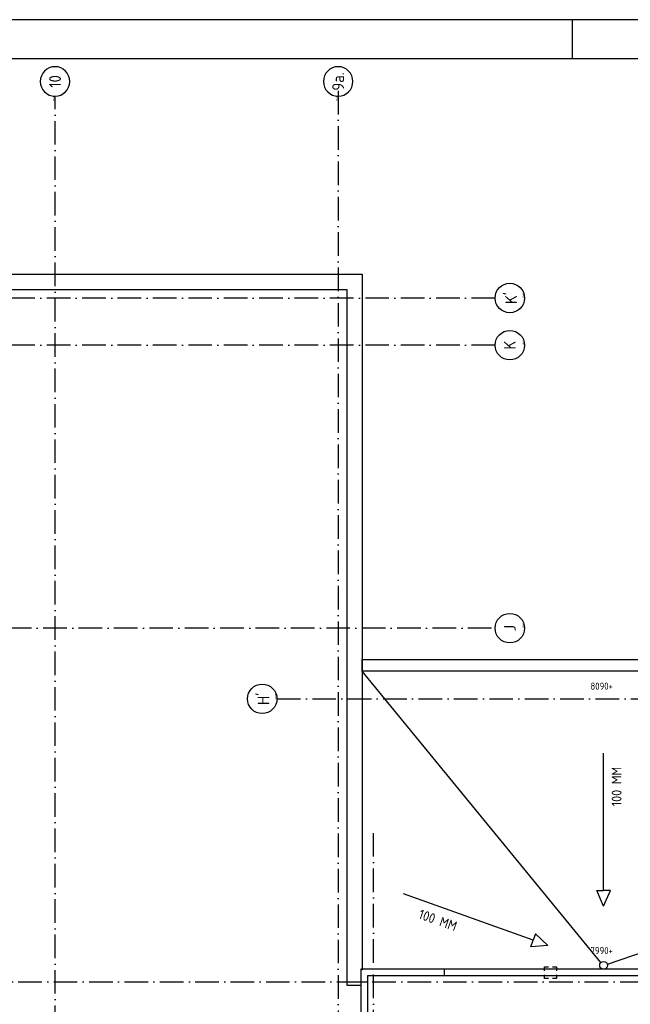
# Model space of a CAD drawing. Extents: x -4389 to 148511, y -40018 to 84100.
# Tile 24 of 28: x 71454 to 86981, y 59046 to 84100. Entities that reach past the tile are written whole.
import ezdxf
from ezdxf.enums import TextEntityAlignment as Align

# ---------------------------------------------------------------- set-up
doc = ezdxf.new("R2010")
doc.units = 0
doc.header["$LTSCALE"] = 100
doc.linetypes.add('DASHDOT', pattern=[9, 6, -1.5, 0, -1.5])
doc.linetypes.add('HIDDEN', pattern=[2, 1, -1])
for name, color, linetype in [('00KAD025', 2, 'CONTINUOUS'), ('00KAD070', 5, 'CONTINUOUS'), ('AB$1A---_ATTRIB035', 3, 'CONTINUOUS'), ('AL$1A---_ALGEMEEN', 8, 'CONTINUOUS'), ('AT$1A---_TEKST018', 1, 'CONTINUOUS'), ('AT$1A---_TEKST025', 2, 'CONTINUOUS'), ('BL$4----', 7, 'CONTINUOUS')]:
    doc.layers.add(name, color=color, linetype=linetype)
doc.styles.get("Standard").update_dxf_attribs({"font": 'ISOCP'})

# ---------------------------------------------------------------- blocks, each defined once
blk = doc.blocks.new('A$C5B61664F')
at = {"layer": '00KAD025', "linetype": 'CONTINUOUS'}
for p, q in [((152900, 84100), (0, 84100)), ((89900, 83100), (89900, 84100))]:
    blk.add_line(p, q, dxfattribs=at)
at = {"layer": '00KAD070', "linetype": 'CONTINUOUS'}
blk.add_line((151900, 83100), (1000, 83100), dxfattribs=at)
blk = doc.blocks.new('1010')
at = {"layer": 'AL$1A---_ALGEMEEN', "color": 0, "linetype": 'CONTINUOUS'}
blk.add_circle((0, 750), 750, dxfattribs=at)
at = {"layer": 'AT$1A---_TEKST018', "linetype": 'CONTINUOUS'}
blk.add_text('1010', height=100, dxfattribs=at).set_placement((0, 0))
blk = doc.blocks.new('1011')
at = {"layer": 'AL$1A---_ALGEMEEN', "color": 0, "linetype": 'CONTINUOUS'}
blk.add_circle((-750, 0), 750, dxfattribs=at)
at = {"layer": 'AT$1A---_TEKST018', "linetype": 'CONTINUOUS'}
blk.add_text('1011', height=100, dxfattribs=at).set_placement((0, 0))

msp = doc.modelspace()

# ---------------------------------------------------------------- linework, layer by layer
at = {"layer": 'AL$1A---_ALGEMEEN', "color": 1, "linetype": 'DASHDOT'}
for p, q in [((77996.6, 66816.6), (106439.8, 66816.6)), ((80453, 6096.6), (80453, 63516.6))]:
    msp.add_line(p, q, dxfattribs=at)
for points in [[(79553, 82291.6), (79553, 40416.6)], [(72353, 40416.6), (72353, 82154)], [(83544.4, 77016.6), (43342.4, 77016.6)], [(83544.4, 75816.6), (43342.4, 75816.6)], [(83453, 68616.6), (43253, 68616.6)], [(310.1, 59616.6), (145757.8, 59616.6)]]:
    msp.add_lwpolyline(points, dxfattribs=at)
at = {"layer": 'AL$1A---_ALGEMEEN', "linetype": 'CONTINUOUS'}
for points in [[(46563, 59926.6), (46543, 59926.6), (46543, 77626.6), (80163, 77626.6), (80163, 59926.6), (80143, 59926.6)], [(46563, 59536.6), (46933, 59536.6), (46933, 77236.6), (79773, 77236.6), (79773, 59536.6), (80143, 59536.6)]]:
    msp.add_lwpolyline(points, dxfattribs=at)
at = {"layer": 'AL$1A---_ALGEMEEN', "color": 8, "linetype": 'CONTINUOUS'}
for points in [[(80163, 67820.1), (104143, 67820.1), (104143, 67520.1), (80163, 67520.1), (80163, 67820.1)], [(86235.4, 60110.1), (80163, 67520.1)], [(86303, 61940), (86303, 65436.5)], [(86303, 61540), (86127, 61940), (86303, 61940)], [(86303, 61540), (86479.1, 61940), (86303, 61940)], [(86397.6, 60068.8), (92153, 62036.5), (92153, 59936.5)], [(84510.5, 60676.9), (81217.8, 61853.4)], [(84887.2, 60542.4), (84451.2, 60511.2), (84510.5, 60676.9)], [(84887.2, 60542.4), (84569.7, 60842.7), (84510.5, 60676.9)], [(82253.2, 59771.3), (82253.2, 59926.5)], [(80142.8, 59616.5), (80298, 59616.5)]]:
    msp.add_lwpolyline(points, dxfattribs=at)
at = {"layer": 'AL$1A---_ALGEMEEN', "linetype": 'CONTINUOUS'}
for points in [[(80133, 10696.6), (96972.7, 10696.6), (96972.7, 59936.3), (80133, 59936.3)], [(80298, 10861.6), (96807.7, 10861.6), (96807.7, 59771.3), (80298, 59771.3)]]:
    msp.add_lwpolyline(points, close=True, dxfattribs=at)
at = {"layer": 'AL$1A---_ALGEMEEN', "color": 8, "linetype": 'HIDDEN'}
msp.add_lwpolyline([(84803.2, 59698.9), (84803.2, 59998.9), (85103.2, 59998.9), (85103.2, 59698.9)], close=True, dxfattribs=at)
at = {"layer": 'AL$1A---_ALGEMEEN', "color": 8, "linetype": 'CONTINUOUS'}
msp.add_circle((86303, 60036.5), 100, dxfattribs=at)

# ---------------------------------------------------------------- block references
at = {"layer": 'AL$1A---_ALGEMEEN', "color": 1, "linetype": 'DASHDOT'}
ref = msp.add_blockref('1011', (72353, 82154), dxfattribs=dict(at, xscale=-0.5, yscale=0.5, zscale=0.5, rotation=90))
ref.add_attrib('STR-NAAM', '10', dxfattribs={"layer": 'AB$1A---_ATTRIB035', "linetype": 'CONTINUOUS', "height": 300, "rotation": 90}).set_placement((72353, 82529), align=Align.MIDDLE)
ref = msp.add_blockref('1011', (79553, 82154), dxfattribs=dict(at, xscale=-0.5, yscale=0.5, zscale=0.5, rotation=90))
ref.add_attrib('STR-NAAM', '9a.', dxfattribs={"layer": 'AB$1A---_ATTRIB035', "linetype": 'CONTINUOUS', "height": 300, "rotation": 90}).set_placement((79553, 82529), align=Align.MIDDLE)
ref = msp.add_blockref('1010', (84294.4, 77016.6), dxfattribs=dict(at, xscale=0.5, yscale=0.5, zscale=0.5, rotation=90))
ref.add_attrib('STR-NAAM', "K'", dxfattribs={"layer": 'AB$1A---_ATTRIB035', "linetype": 'CONTINUOUS', "height": 300, "rotation": 90}).set_placement((83919.4, 77016.6), align=Align.MIDDLE)
ref = msp.add_blockref('1010', (84294.4, 75816.6), dxfattribs=dict(at, xscale=0.5, yscale=0.5, zscale=0.5, rotation=90))
ref.add_attrib('STR-NAAM', 'K', dxfattribs={"layer": 'AB$1A---_ATTRIB035', "linetype": 'CONTINUOUS', "height": 300, "rotation": 90}).set_placement((83919.4, 75816.6), align=Align.MIDDLE)
ref = msp.add_blockref('1010', (84294.4, 68616.6), dxfattribs=dict(at, xscale=0.5, yscale=0.5, zscale=0.5, rotation=90))
ref.add_attrib('STR-NAAM', 'J', dxfattribs={"layer": 'AB$1A---_ATTRIB035', "linetype": 'CONTINUOUS', "height": 300, "rotation": 90}).set_placement((83919.4, 68616.6), align=Align.MIDDLE)
ref = msp.add_blockref('1010', (77996.6, 66818.2), dxfattribs=dict(at, xscale=0.5, yscale=0.5, zscale=0.5, rotation=90))
ref.add_attrib('STR-NAAM', "H'", dxfattribs={"layer": 'AB$1A---_ATTRIB035', "linetype": 'CONTINUOUS', "height": 300, "rotation": 90}).set_placement((77621.6, 66818.2), align=Align.MIDDLE)
at = {"layer": 'BL$4----'}
msp.add_blockref('A$C5B61664F', (-4388.6, 0), dxfattribs=at)

# ---------------------------------------------------------------- texts
at = {"layer": 'AT$1A---_TEKST018', "color": 8, "linetype": 'CONTINUOUS', "char_height": 180, "width": 578.42, "attachment_point": 1}
for s, insert in [('8090+', (85967.7, 67232.3)), ('7990+', (85967.7, 60502.1))]:
    msp.add_mtext(s, dxfattribs=dict(at, insert=insert))
at = {"layer": 'AT$1A---_TEKST025', "color": 8, "linetype": 'CONTINUOUS', "char_height": 250, "width": 1902.82}
for insert, attachment_point, rotation in [((86758.5, 65085.9), 9, 90), ((82600.5, 61135.7), 3, 340.33785)]:
    msp.add_mtext('100 MM', dxfattribs=dict(at, insert=insert, attachment_point=attachment_point, rotation=rotation))

doc.saveas('drawing.dxf')
